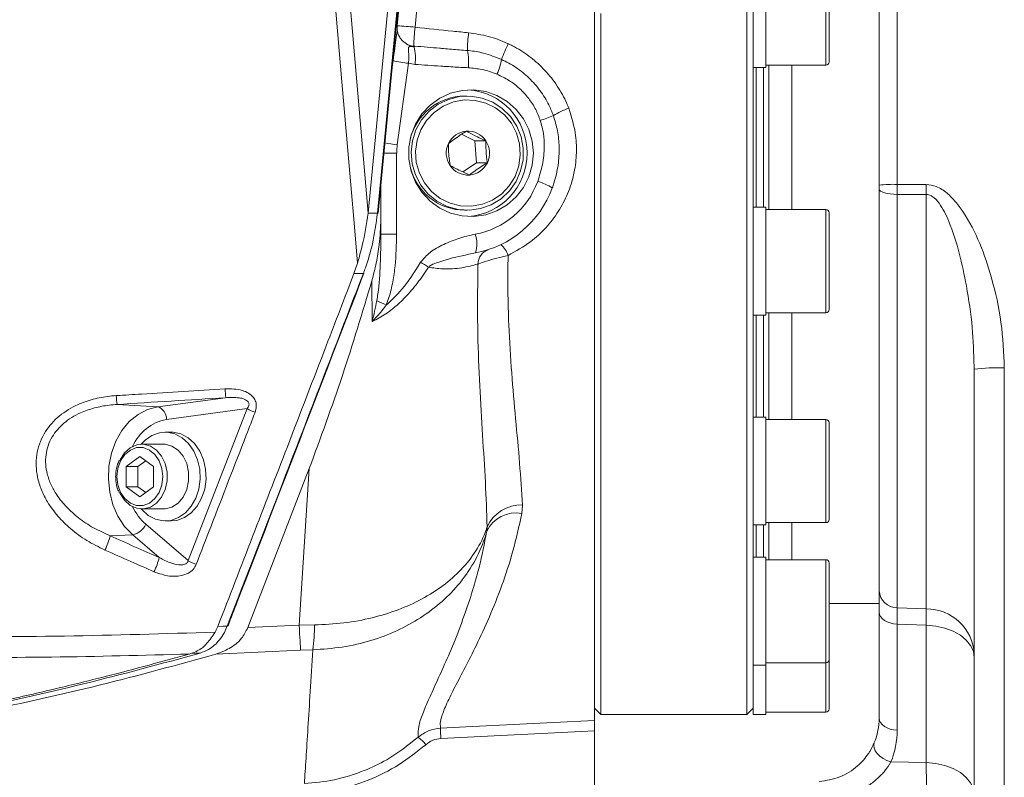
# Model space of a CAD drawing. Header units: millimetres. Extents: x 0 to 8410, y 0 to 5940.
# Tile 36 of 179: x 1381 to 1537, y 3957 to 4077. Entities that reach past the tile are written whole.
import ezdxf

# ---------------------------------------------------------------- set-up
doc = ezdxf.new("R2010")
doc.units = ezdxf.units.MM
doc.header["$LTSCALE"] = 10

msp = doc.modelspace()

# ---------------------------------------------------------------- linework, layer by layer
at = {"color": 7, "linetype": 'Continuous', "lineweight": 0}
for p, q in [((1495.95, 3967.37), (1495.95, 4188.37)), ((1445.47, 4142.51), (1436.22, 4046.41)), ((1437.79, 4046.42), (1447.05, 4142.53)), ((1445.07, 4120.18), (1440.81, 4075.94)), ((1471.95, 4120.16), (1471.95, 3966.4)), ((1498.95, 4086.37), (1498.95, 4069.37)), ((1508.95, 4085.51), (1508.95, 4070.24)), ((1496.95, 4082.01), (1496.95, 4073.73)), ((1516.85, 4050.81), (1516.85, 4082.02)), ((1472.95, 4077.87), (1472.95, 3967.37)), ((1440.83, 4075.22), (1439.99, 4069.19)), ((1441.66, 4073.55), (1442.51, 4072.96)), ((1496.95, 4073.73), (1496.95, 4039.83)), ((1498.95, 4069.74), (1508.45, 4069.74)), ((1499.45, 4069.74), (1499.45, 4046.97)), ((1503.05, 4069.74), (1503.05, 4046.97)), ((1496.95, 4069.37), (1498.95, 4069.37)), ((1498.59, 4069.37), (1498.59, 4047.34)), ((1451.87, 4064.87), (1451.45, 4064.87)), ((1453.07, 4057.81), (1450.98, 4058.84)), ((1453.07, 4057.81), (1454.8, 4057.81)), ((1453.31, 4054.35), (1453.07, 4057.81)), ((1451.18, 4052.9), (1453.31, 4054.35)), ((1453.31, 4054.35), (1455.04, 4054.35)), ((1438.25, 4051.19), (1438.25, 4045.45)), ((1516.85, 4050.19), (1516.85, 4050.81)), ((1516.85, 3986.87), (1516.85, 4050.19)), ((1436.22, 4046.41), (1436.22, 4046.39)), ((1451.45, 4046.87), (1451.87, 4046.87)), ((1498.95, 4047.34), (1496.95, 4047.34)), ((1498.95, 4047.34), (1498.95, 4046.69)), ((1508.45, 4046.97), (1498.95, 4046.97)), ((1498.95, 4046.69), (1498.95, 4030.34)), ((1508.95, 4046.47), (1508.95, 4031.2)), ((1438.25, 4045.45), (1438.25, 4043.09)), ((1434, 4036.87), (1434.55, 4038.51)), ((1496.95, 4039.83), (1496.95, 4032.17)), ((1496.95, 4032.17), (1496.95, 4003.43)), ((1496.95, 4030.34), (1498.95, 4030.34)), ((1498.59, 4030.34), (1498.59, 4014.25)), ((1498.95, 4030.7), (1508.45, 4030.7)), ((1499.45, 4030.7), (1499.45, 4013.88)), ((1503.05, 4030.7), (1503.05, 4013.88)), ((1531.85, 4021.8), (1531.83, 4022.26)), ((1531.85, 3910.52), (1531.85, 4021.8)), ((1498.95, 4014.25), (1496.95, 4014.25)), ((1498.95, 4014.25), (1498.95, 4011.76)), ((1508.45, 4013.88), (1498.95, 4013.88)), ((1508.95, 4013.38), (1508.95, 3998.11)), ((1405.15, 4011.87), (1404.22, 4011.87)), ((1498.95, 4011.76), (1498.95, 3997.25)), ((1403.92, 4009.98), (1400.54, 4009.98)), ((1398.06, 4006.46), (1400.23, 4008.05)), ((1400.23, 4008.05), (1402.39, 4006.46)), ((1398.06, 4003.28), (1398.06, 4006.46)), ((1399.91, 4006.46), (1398.06, 4006.46)), ((1399.91, 4006.46), (1401.15, 4007.37)), ((1399.91, 4003.28), (1399.91, 4006.46)), ((1402.39, 4006.46), (1402.39, 4003.28)), ((1417.25, 3981.05), (1426.94, 4006.13)), ((1400.23, 4001.7), (1398.06, 4003.28)), ((1399.91, 4003.28), (1398.06, 4003.28)), ((1401.15, 4002.37), (1399.91, 4003.28)), ((1402.39, 4003.28), (1400.23, 4001.7)), ((1496.95, 4003.43), (1496.95, 3997.57)), ((1400.54, 3999.76), (1403.92, 3999.76)), ((1404.22, 3997.87), (1405.15, 3997.87)), ((1496.95, 3997.57), (1496.95, 3978.36)), ((1496.95, 3997.25), (1498.95, 3997.25)), ((1498.59, 3997.25), (1498.59, 3992.14)), ((1498.95, 3997.61), (1508.45, 3997.61)), ((1499.45, 3997.61), (1499.45, 3991.77)), ((1503.05, 3997.61), (1503.05, 3991.77)), ((1498.95, 3992.14), (1496.95, 3992.14)), ((1498.95, 3992.14), (1498.95, 3986.89)), ((1508.45, 3991.77), (1498.95, 3991.77)), ((1508.95, 3991.27), (1508.95, 3976)), ((1498.95, 3986.89), (1498.95, 3975.14)), ((1508.95, 3984.88), (1516.85, 3984.88)), ((1516.85, 3966.78), (1516.85, 3983.51)), ((1496.95, 3978.36), (1496.95, 3975.14)), ((1408.25, 3976.96), (1408, 3976.89)), ((1496.95, 3975.14), (1498.95, 3975.14)), ((1496.95, 3975.14), (1496.95, 3968.45)), ((1498.95, 3975.5), (1508.45, 3975.5)), ((1498.95, 3975.14), (1498.95, 3967.37)), ((1508.95, 3976), (1508.95, 3968.24)), ((1471.95, 3968.37), (1472.95, 3967.37)), ((1472.95, 3967.37), (1495.95, 3967.37)), ((1495.95, 3967.37), (1496.95, 3968.37)), ((1496.95, 3968.45), (1496.95, 3967.37)), ((1496.95, 3967.37), (1498.95, 3967.37)), ((1498.95, 3967.74), (1508.45, 3967.74)), ((1471.95, 3964.77), (1471.95, 3952.07))]:
    msp.add_line(p, q, dxfattribs=at)
at = {"color": 8, "linetype": 'Continuous', "lineweight": 0}
for p, q in [((1437.7, 4046.41), (1446.95, 4142.51)), ((1508.45, 4069.74), (1508.45, 4086.01)), ((1519.7, 4081.54), (1519.7, 4050.94)), ((1443.58, 4072.75), (1443.5, 4072.65)), ((1439.98, 4069.1), (1440.17, 4070.45)), ((1442.62, 4070.03), (1440.82, 4057.18)), ((1497.45, 4069.37), (1497.45, 4047.34)), ((1438.7, 4055.87), (1440.73, 4055.87)), ((1440.73, 4055.87), (1440.73, 4043.09)), ((1519.7, 4050.94), (1524.27, 4050.91)), ((1519.7, 4050.94), (1519.7, 4049.37)), ((1524.27, 4049.35), (1519.7, 4049.37)), ((1519.7, 4049.37), (1519.7, 3984.2)), ((1524.27, 3984), (1524.27, 4049.35)), ((1508.45, 4030.7), (1508.45, 4046.97)), ((1438.25, 4043.09), (1440.73, 4043.09)), ((1436.85, 4029.33), (1436.83, 4035.74)), ((1497.45, 4030.34), (1497.45, 4014.25)), ((1536.59, 4022.01), (1536.59, 3910.74)), ((1403.05, 4015.88), (1413.75, 4017.31)), ((1396.62, 4016.24), (1403.05, 4015.88)), ((1417.15, 4015.59), (1404.41, 4013.89)), ((1407.86, 3991.62), (1417.15, 4015.59)), ((1508.45, 3997.61), (1508.45, 4013.88)), ((1425.37, 3981.43), (1426.94, 4006.13)), ((1460.58, 4000.39), (1460.48, 3999.05)), ((1401.16, 3997.35), (1407.86, 3991.62)), ((1454.96, 3996.24), (1455.01, 3996.96)), ((1497.45, 3997.25), (1497.45, 3992.14)), ((1395.53, 3995.53), (1399.09, 3995.7)), ((1403.28, 3992.11), (1399.09, 3995.7)), ((1508.45, 3975.5), (1508.45, 3991.77)), ((1519.7, 3984.2), (1524.27, 3984)), ((1417.25, 3981.05), (1425.37, 3981.43)), ((1425.37, 3981.43), (1427.75, 3981.48)), ((1524.27, 3981.42), (1519.7, 3981.61)), ((1519.7, 3981.61), (1519.7, 3964.89)), ((1524.27, 3959.77), (1524.27, 3981.42)), ((1425.58, 3977.48), (1412.23, 3976.88)), ((1427.49, 3977.55), (1425.58, 3977.48)), ((1508.45, 3967.74), (1508.45, 3975.5)), ((1471.95, 3964.77), (1447.71, 3963.57)), ((1518.69, 3959.87), (1524.27, 3959.77))]:
    msp.add_line(p, q, dxfattribs=at)
at = {"color": 8, "linetype": 'Continuous', "lineweight": 0, "flags": 128}
for points in [[(1434.55, 4038.51), (1434.06, 4044.23), (1432.1, 4067.09), (1429.66, 4095.59)], [(1431.99, 4095.78), (1434.08, 4071.39), (1436.22, 4046.41)], [(1519.7, 4049.37), (1519.13, 4049.4), (1518.6, 4049.45), (1518.11, 4049.53), (1517.68, 4049.63), (1517.33, 4049.75), (1517.07, 4049.89), (1516.91, 4050.03), (1516.85, 4050.19)], [(1436.22, 4046.39), (1437.08, 4046.4), (1437.7, 4046.41)], [(1435.48, 4036.9), (1434.86, 4036.89), (1434, 4036.87)], [(1399.09, 3995.7), (1397.82, 3997.01), (1396.77, 3998.61), (1395.98, 4000.42), (1395.46, 4002.4), (1395.25, 4004.46), (1395.34, 4006.53), (1395.74, 4008.54), (1396.42, 4010.43), (1397.38, 4012.12), (1398.56, 4013.56), (1399.93, 4014.68), (1401.45, 4015.47), (1403.05, 4015.88)], [(1396.6, 4004.87), (1396.74, 4003.57), (1397.17, 4002.38), (1397.85, 4001.39), (1398.72, 4000.68), (1399.71, 4000.31), (1400.74, 4000.31), (1401.74, 4000.68), (1402.61, 4001.39), (1403.28, 4002.38), (1403.71, 4003.57), (1403.86, 4004.87), (1403.71, 4006.17), (1403.28, 4007.36), (1402.61, 4008.36), (1401.74, 4009.06), (1400.74, 4009.43), (1399.71, 4009.43), (1398.72, 4009.06), (1397.85, 4008.36), (1397.17, 4007.36), (1396.74, 4006.17), (1396.6, 4004.87)], [(1519.7, 3981.61), (1519.13, 3981.67), (1518.6, 3981.79), (1518.11, 3981.97), (1517.68, 3982.2), (1517.33, 3982.49), (1517.07, 3982.81), (1516.91, 3983.15), (1516.85, 3983.51)], [(1412.52, 3981.24), (1413.38, 3981.28), (1414.02, 3981.31)], [(1425.37, 3981.43), (1425.4, 3980.75), (1425.43, 3980.11), (1425.47, 3979.52), (1425.49, 3978.98), (1425.52, 3978.49), (1425.54, 3978.08), (1425.56, 3977.74), (1425.58, 3977.48)], [(1531.85, 3976.37), (1531.71, 3977.32), (1531.28, 3978.24), (1530.59, 3979.1), (1529.66, 3979.85), (1528.51, 3980.48), (1527.2, 3980.97), (1525.77, 3981.28), (1524.27, 3981.42)], [(1409.74, 3977.04), (1409.1, 3977.01), (1408.25, 3976.96)], [(1447.67, 3965.2), (1451.67, 3965.4), (1467.64, 3966.19), (1471.95, 3966.4)], [(1519.7, 3964.89), (1519.13, 3964.94), (1518.6, 3965.06), (1518.11, 3965.24), (1517.68, 3965.47), (1517.33, 3965.76), (1517.07, 3966.08), (1516.91, 3966.42), (1516.85, 3966.78)], [(1518.69, 3959.87), (1518.07, 3960.1), (1517.49, 3960.4), (1516.97, 3960.77), (1516.54, 3961.19), (1516.23, 3961.63), (1516.04, 3962.09), (1515.99, 3962.53), (1516.08, 3962.93)], [(1531.85, 3954.72), (1531.71, 3955.67), (1531.28, 3956.59), (1530.59, 3957.44), (1529.66, 3958.2), (1528.51, 3958.83), (1527.2, 3959.31), (1525.77, 3959.63), (1524.27, 3959.77)]]:
    msp.add_lwpolyline(points, dxfattribs=at)
at = {"color": 7, "linetype": 'Continuous', "lineweight": 0, "flags": 128}
for points in [[(1462.31, 4055.87), (1462.13, 4053.98), (1461.61, 4052.15), (1460.75, 4050.46), (1459.59, 4048.97), (1458.18, 4047.73), (1456.56, 4046.77), (1454.79, 4046.15), (1452.93, 4045.88), (1451.06, 4045.97), (1449.24, 4046.42), (1447.54, 4047.21), (1446.02, 4048.31), (1444.72, 4049.69), (1443.71, 4051.29), (1443.02, 4053.05), (1442.66, 4054.92), (1442.66, 4056.82), (1443.02, 4058.69), (1443.71, 4060.45), (1444.72, 4062.05), (1446.02, 4063.43), (1447.54, 4064.53), (1449.24, 4065.32), (1451.06, 4065.77), (1452.93, 4065.86), (1454.79, 4065.59), (1456.56, 4064.97), (1458.18, 4064.02), (1459.59, 4062.77), (1460.75, 4061.28), (1461.61, 4059.59), (1462.13, 4057.76), (1462.31, 4055.87)], [(1444.53, 4050.83), (1443.68, 4052.44), (1443.16, 4054.18), (1443.01, 4056), (1443.21, 4057.81), (1443.78, 4059.54), (1444.67, 4061.12), (1445.85, 4062.48), (1447.29, 4063.58), (1448.91, 4064.35), (1450.65, 4064.79), (1452.44, 4064.85), (1454.21, 4064.55), (1455.89, 4063.89), (1457.39, 4062.91), (1458.68, 4061.64), (1459.68, 4060.13), (1460.36, 4058.44), (1460.7, 4056.66), (1460.67, 4054.83), (1460.29, 4053.06), (1459.56, 4051.39), (1458.51, 4049.91), (1457.2, 4048.68), (1455.66, 4047.74), (1453.97, 4047.13), (1452.2, 4046.88), (1450.41, 4046.99), (1448.68, 4047.48), (1447.08, 4048.3), (1445.67, 4049.44), (1444.53, 4050.83)], [(1445.12, 4051.17), (1446.23, 4049.83), (1447.6, 4048.74), (1449.15, 4047.98), (1450.83, 4047.55), (1452.56, 4047.49), (1454.26, 4047.8), (1455.86, 4048.46), (1457.3, 4049.44), (1458.5, 4050.7), (1459.41, 4052.19), (1460, 4053.84), (1460.24, 4055.58), (1460.12, 4057.33), (1459.64, 4059.02), (1458.83, 4060.57), (1457.72, 4061.92), (1456.35, 4063), (1454.8, 4063.77), (1453.12, 4064.19), (1451.39, 4064.25), (1449.69, 4063.94), (1448.09, 4063.29), (1446.65, 4062.3), (1445.45, 4061.04), (1444.54, 4059.55), (1443.95, 4057.9), (1443.71, 4056.16), (1443.83, 4054.41), (1444.31, 4052.72), (1445.12, 4051.17)], [(1435.58, 4036.94), (1435.58, 4036.94), (1435.56, 4036.92), (1435.53, 4036.9), (1435.48, 4036.9)], [(1400.45, 3999.76), (1400.53, 3999.67), (1401.54, 3998.75), (1402.68, 3998.15), (1403.9, 3997.88), (1405.13, 3997.97), (1406.32, 3998.4), (1407.4, 3999.15), (1408.32, 4000.19), (1409.04, 4001.47), (1409.52, 4002.91), (1409.73, 4004.46), (1409.66, 4006.02), (1409.32, 4007.53), (1408.73, 4008.9), (1407.91, 4010.08), (1406.9, 4010.99), (1405.76, 4011.59), (1404.55, 4011.86), (1403.31, 4011.78), (1402.13, 4011.35), (1401.04, 4010.59), (1400.45, 4009.98)], [(1405.15, 3997.87), (1406.06, 3997.97), (1407.25, 3998.4), (1408.33, 3999.15), (1409.26, 4000.19), (1409.97, 4001.47), (1410.45, 4002.91), (1410.66, 4004.46), (1410.59, 4006.02), (1410.26, 4007.53), (1409.66, 4008.9), (1408.84, 4010.08), (1407.84, 4010.99), (1406.7, 4011.59), (1405.48, 4011.86), (1405.15, 4011.87)], [(1397.09, 4007.52), (1397.1, 4007.53), (1397.79, 4008.61), (1398.68, 4009.41), (1399.72, 4009.87), (1400.81, 4009.97), (1401.88, 4009.69), (1402.86, 4009.05), (1403.66, 4008.1), (1404.23, 4006.91), (1404.52, 4005.57), (1404.52, 4004.18), (1404.23, 4002.84), (1403.66, 4001.65), (1402.86, 4000.7), (1401.88, 4000.06), (1400.81, 3999.77), (1399.72, 3999.87), (1398.68, 4000.33), (1397.79, 4001.14), (1397.1, 4002.2)], [(1403.92, 4009.98), (1404.2, 4009.97), (1405.27, 4009.69), (1406.24, 4009.05), (1407.05, 4008.1), (1407.62, 4006.91), (1407.91, 4005.57), (1407.91, 4004.18), (1407.62, 4002.84), (1407.05, 4001.65), (1406.24, 4000.7), (1405.27, 4000.06), (1404.2, 3999.77), (1403.92, 3999.76)], [(1414.13, 3981.35), (1414.13, 3981.35), (1414.11, 3981.33), (1414.07, 3981.32), (1414.02, 3981.31)]]:
    msp.add_lwpolyline(points, dxfattribs=at)
at = {"color": 7, "linetype": 'Continuous', "lineweight": 0}
for centre, radius, start, end in [((1443.8, 4075.65), 3, 174.5, 188.2959), ((1443.8, 4075.65), 3, 188.2959, 188.9461), ((1508.45, 4070.24), 0.5, 270, 360), ((1451.37, 4055.94), 9.93, 359.5939, 86.5898), ((1451.5, 4055.98), 8.89, 90.2966, 166.8791), ((1451.99, 4055.92), 3.41, 94.2862, 154.5981), ((1451.97, 4055.94), 3.4, 33.4277, 93.9468), ((1452.07, 4055.87), 3.51, 154.3947, 213.5509), ((1451.88, 4055.87), 3.51, 334.3943, 33.5512), ((1451.37, 4055.8), 9.93, 273.4106, 0.4063), ((1451.96, 4055.82), 3.41, 274.2819, 334.6025), ((1451.5, 4055.76), 8.89, 193.1355, 269.6879), ((1451.98, 4055.8), 3.39, 213.4198, 273.9548), ((1450.25, 4055.87), 16, 280.4145, 339.952), ((1437.73, 4046.55), 0.139, 257.0256, 297.9564), ((1508.45, 4046.47), 0.5, 360, 90), ((1508.45, 4031.2), 0.5, 270, 360), ((1508.45, 4013.38), 0.5, 360, 90), ((1508.45, 3998.11), 0.5, 270, 360), ((1508.45, 3991.27), 0.5, 360, 90), ((1508.45, 3976), 0.5, 270, 360), ((1508.45, 3968.24), 0.5, 270, 360), ((1506.85, 3966.78), 10, 337.3297, 0)]:
    msp.add_arc(centre, radius, start, end, dxfattribs=at)
at = {"color": 8, "linetype": 'Continuous', "lineweight": 0}
for centre, radius, start, end in [((1438.16, 4025.93), 50.09, 83.715, 86.9626), ((1467.33, 4072.71), 23.88, 172.7914, 179.8235), ((1480.75, 4071.43), 28.87, 173.2086, 178.7776), ((1443.95, 4075.8), 3.18, 243.1748, 261.9656), ((1482, 4061.36), 26.42, 153.5679, 159.4003), ((1435.2, 4070.87), 8.49, 353.1658, 12.0608), ((1442.87, 4070.13), 9.22, 355.0381, 12.0304), ((1445.38, 4093.86), 23.98, 257.4343, 263.3741), ((1444.06, 4075.5), 5.65, 255.2356, 265.6761), ((1447.07, 4072.47), 10.36, 336.3721, 349.916), ((1471.68, 4051.95), 11.64, 109.039, 122.3206), ((1455.44, 4085.48), 25.72, 288.0087, 292.9157), ((1450.3, 4124.48), 67.97, 260.3082, 261.9835), ((1450.18, 4055.87), 9.44, 172.0596, 180), ((1450.77, 4055.87), 13, 280.4145, 339.952), ((1460.12, 4041.93), 9.91, 58.5886, 73.1781), ((1519.01, 4034.52), 16.43, 87.6135, 97.5483), ((1616.97, 4050.13), 92.7, 179.5161, 180.4839), ((1448.73, 4041.58), 4.65, 341.8972, 18.9321), ((1456.04, 4038.3), 2.5, 110.6329, 178.3422), ((1454.17, 4038.19), 4.43, 20.6143, 47.2738), ((1431.59, 4017.38), 24.91, 55.3689, 58.7379), ((1450.93, 4059.83), 30.31, 243.9193, 247.0295), ((1535.45, 3994.66), 27.38, 87.6121, 97.5507), ((1462.58, 4021.52), 49, 183.2973, 184.9399), ((1426.76, 4019.32), 30.3, 183.1708, 185.8284), ((1402.44, 4014), 1.97, 356.6706, 71.8111), ((1420.52, 4021.16), 6.51, 238.8372, 251.0463), ((1405.8, 4006.67), 7.35, 100.9237, 156.2724), ((1406.9, 4003.86), 8.68, 205.6127, 228.5972), ((1460.38, 3994.49), 5.91, 88.0688, 155.3032), ((1459.56, 3994.03), 5.11, 79.6677, 154.3524), ((1398.44, 3998.62), 3, 282.4609, 334.9167), ((1386.36, 3997.64), 9.41, 332.461, 347.0556), ((1394.22, 3994.16), 9.28, 332.4556, 347.2521), ((1411.23, 3997.17), 6.5, 238.7571, 250.9492), ((1519.68, 3987.03), 2.83, 183.252, 270.3288), ((1524.32, 3976.46), 7.55, 3.2579, 90.3328), ((1406.16, 3980.9), 21.6, 351.0941, 1.5511), ((1467.23, 3964.8), 19.56, 178.8268, 183.6178), ((1506.7, 3964.89), 13, 337.3297, 0), ((1440.61, 3958.85), 6.04, 38.4949, 54.5581)]:
    msp.add_arc(centre, radius, start, end, dxfattribs=at)
for centre, major_axis, ratio, start_param, end_param in [((1439.62, 3704.86), (3398.71, 209.97), 0.092051, 1.572722, 1.577764), ((732.83, 6150.92), (4024.7, -2446.65), 0.340507, 5.07845, 5.080359), ((1523.85, 3953.45), (0.15, 10), 0.041861, 4.71321, 5.397411)]:
    msp.add_ellipse(centre, major_axis=major_axis, ratio=ratio, start_param=start_param, end_param=end_param, dxfattribs=at)
for points, knots in [([(1447.46, 4114.4), (1447.27, 4112.5), (1446.71, 4106.82), (1445.75, 4097.03), (1444.65, 4085.97), (1443.95, 4078.82), (1443.64, 4075.71)], [0, 0, 0, 0, 0.151766, 0.455606, 0.762839, 1, 1, 1, 1]), ([(1443.64, 4075.71), (1445.63, 4075.51), (1448.44, 4075.22), (1451.25, 4074.93), (1452.08, 4074.85)], [0, 0, 0, 0, 0.705792, 1, 1, 1, 1]), ([(1452.08, 4074.85), (1453.13, 4074.69), (1455.24, 4074.37), (1457.29, 4073.6), (1458.3, 4073.13), (1458.34, 4073.12)], [0, 0, 0, 0, 0.4843517, 0.9821077, 1, 1, 1, 1]), ([(1443.5, 4072.65), (1443.36, 4072.65), (1443.11, 4072.66), (1442.83, 4072.69), (1442.7, 4072.65), (1442.63, 4072.57), (1442.6, 4072.36), (1442.62, 4071.86), (1442.64, 4071.06), (1442.63, 4070.38), (1442.62, 4070.03)], [0, 0, 0, 0, 0.110876, 0.193412, 0.243081, 0.272929, 0.358946, 0.511739, 0.755872, 1, 1, 1, 1]), ([(1443.58, 4072.75), (1444.89, 4072.63), (1446.41, 4072.5), (1448.77, 4072.3), (1450.23, 4072.18), (1451.48, 4072.08), (1451.89, 4072.05)], [0, 0, 0, 0, 0.472203, 0.548562, 0.853952, 1, 1, 1, 1]), ([(1458.34, 4073.12), (1458.56, 4073.01), (1459.69, 4072.46), (1461.62, 4071.24), (1463.94, 4069.22), (1465.92, 4066.82), (1467.18, 4064.66), (1467.73, 4063.33), (1467.88, 4062.96)], [0, 0, 0, 0, 0.051076, 0.263479, 0.475897, 0.695797, 0.915629, 1, 1, 1, 1]), ([(1451.89, 4072.05), (1451.97, 4072.04), (1452.83, 4071.97), (1454.68, 4071.67), (1456.34, 4071.01), (1457.27, 4070.65)], [0, 0, 0, 0, 0.044011, 0.466824, 1, 1, 1, 1]), ([(1452.05, 4069.33), (1451.65, 4069.35), (1450.4, 4069.42), (1448.94, 4069.5), (1446.54, 4069.65), (1444.98, 4069.77), (1443.63, 4069.86)], [0, 0, 0, 0, 0.143808, 0.444458, 0.51962, 1, 1, 1, 1]), ([(1457.27, 4070.65), (1458.04, 4070.25), (1459.6, 4069.45), (1461.65, 4067.77), (1463.4, 4065.77), (1464.67, 4063.75), (1465.23, 4062.36), (1465.45, 4061.79)], [0, 0, 0, 0, 0.209966, 0.425996, 0.635949, 0.851991, 1, 1, 1, 1]), ([(1456.56, 4068.31), (1455.78, 4068.6), (1454.32, 4069.13), (1452.77, 4069.26), (1452.05, 4069.33)], [0, 0, 0, 0, 0.533679, 1, 1, 1, 1]), ([(1463.39, 4061.02), (1463.17, 4061.6), (1462.7, 4062.83), (1461.59, 4064.54), (1460.16, 4066.09), (1458.47, 4067.4), (1457.2, 4068), (1456.56, 4068.31)], [0, 0, 0, 0, 0.179157, 0.380641, 0.5887, 0.791355, 1, 1, 1, 1]), ([(1467.88, 4062.96), (1468.32, 4061.53), (1469.07, 4059.11), (1469.15, 4055.54), (1468.74, 4052.43), (1467.78, 4049.44), (1466.3, 4046.6), (1464.32, 4044.05), (1461.72, 4041.61), (1459.54, 4040.42), (1458.31, 4039.75)], [0, 0, 0, 0, 0.16032, 0.272822, 0.385335, 0.50045, 0.615575, 0.733281, 0.85098, 1, 1, 1, 1]), ([(1462.99, 4051.41), (1463.26, 4052.29), (1463.83, 4054.06), (1464.07, 4056.62), (1463.95, 4058.97), (1463.58, 4060.33), (1463.39, 4061.02)], [0, 0, 0, 0, 0.280455, 0.569075, 0.781683, 1, 1, 1, 1]), ([(1465.45, 4061.79), (1465.7, 4060.99), (1466.19, 4059.38), (1466.43, 4056.74), (1466.27, 4053.96), (1465.78, 4051.81), (1465.37, 4050.64), (1465.28, 4050.39)], [0, 0, 0, 0, 0.214359, 0.434173, 0.679604, 0.931961, 1, 1, 1, 1]), ([(1524.27, 4050.91), (1524.81, 4050.85), (1526.02, 4050.69), (1527.58, 4049.6), (1528.94, 4048.22), (1530.81, 4045.65), (1532.85, 4041.66), (1534.8, 4035.77), (1536.28, 4029.2), (1536.49, 4024.41), (1536.59, 4022.01)], [0, 0, 0, 0, 0.048069, 0.109307, 0.166395, 0.223649, 0.395411, 0.567824, 0.783965, 1, 1, 1, 1]), ([(1531.83, 4022.26), (1531.77, 4024.31), (1531.64, 4028.55), (1530.74, 4034.5), (1529.58, 4040.11), (1528.17, 4044.51), (1526.73, 4047.55), (1525.53, 4048.92), (1524.75, 4049.31), (1524.41, 4049.34), (1524.27, 4049.35)], [0, 0, 0, 0, 0.2116613, 0.4394746, 0.6211807, 0.8024935, 0.9134516, 0.9650171, 0.9856222, 1, 1, 1, 1]), ([(1437.6, 4032.61), (1437.66, 4032.97), (1437.96, 4034.88), (1438.19, 4038.38), (1438.23, 4041.52), (1438.25, 4043.09)], [0, 0, 0, 0, 0.1042017, 0.5509991, 1, 1, 1, 1]), ([(1440.73, 4043.09), (1440.69, 4041.42), (1440.63, 4038.9), (1440.15, 4035.56), (1439.69, 4033.49), (1439.24, 4032.31), (1439.1, 4031.92)], [0, 0, 0, 0, 0.441195, 0.666112, 0.89072, 1, 1, 1, 1]), ([(1444.52, 4038.66), (1444.98, 4039.21), (1446, 4040.41), (1448.18, 4041.51), (1450.55, 4042.5), (1452.26, 4042.89), (1453.12, 4043.09)], [0, 0, 0, 0, 0.215429, 0.469112, 0.729862, 1, 1, 1, 1]), ([(1453.15, 4040.13), (1452.45, 4039.99), (1450.41, 4039.57), (1448, 4038.97), (1446.19, 4038.25), (1445.81, 4037.92), (1445.75, 4037.87)], [0, 0, 0, 0, 0.280559, 0.817227, 0.970062, 1, 1, 1, 1]), ([(1439.1, 4031.92), (1439.82, 4032.59), (1441.94, 4034.57), (1443.49, 4037.04), (1444.52, 4038.66)], [0, 0, 0, 0, 0.340715, 1, 1, 1, 1]), ([(1458.31, 4039.75), (1457.72, 4039.61), (1456.49, 4039.31), (1454.87, 4038.86), (1453.95, 4038.55), (1453.59, 4038.39), (1453.54, 4038.38)], [0, 0, 0, 0, 0.317559, 0.651458, 0.955026, 1, 1, 1, 1]), ([(1458.31, 4039.75), (1458.29, 4037.9), (1458.24, 4034.18), (1458.43, 4027.96), (1458.85, 4021.16), (1459.5, 4013.89), (1460.17, 4006.9), (1460.44, 4002.56), (1460.58, 4000.39)], [0, 0, 0, 0, 0.127376, 0.255251, 0.439213, 0.6232, 0.811612, 1, 1, 1, 1]), ([(1445.75, 4037.87), (1445.19, 4037.04), (1444.07, 4035.39), (1442.23, 4033.24), (1440.31, 4031.42), (1438.62, 4030.22), (1437.43, 4029.58), (1436.95, 4029.37), (1436.85, 4029.33)], [0, 0, 0, 0, 0.23885, 0.477505, 0.675762, 0.873701, 0.973776, 1, 1, 1, 1]), ([(1453.54, 4038.38), (1452.73, 4038.16), (1451.08, 4037.72), (1448.36, 4037.52), (1446.49, 4037.77), (1445.75, 4037.87)], [0, 0, 0, 0, 0.3696977, 0.7485077, 1, 1, 1, 1]), ([(1455.01, 3996.96), (1454.93, 3999.28), (1454.76, 4003.93), (1454.28, 4011.37), (1453.83, 4019.16), (1453.44, 4028.12), (1453.51, 4034.66), (1453.54, 4038.38)], [0, 0, 0, 0, 0.186006, 0.372033, 0.561353, 0.75066, 1, 1, 1, 1]), ([(1414.02, 3981.31), (1417.09, 3989.24), (1422.21, 4002.46), (1429.36, 4020.99), (1433.44, 4031.6), (1435.48, 4036.9)], [0, 0, 0, 0, 0.427967, 0.713984, 1, 1, 1, 1]), ([(1436.85, 4029.33), (1436.86, 4029.33), (1437.16, 4030.4), (1437.38, 4031.51), (1437.6, 4032.61)], [0, 0, 0, 0, 0.004378, 1, 1, 1, 1]), ([(1439.1, 4031.92), (1438.64, 4031.32), (1438.06, 4030.56), (1437.27, 4029.74), (1437, 4029.46), (1436.86, 4029.33), (1436.85, 4029.33)], [0, 0, 0, 0, 0.663614, 0.82973, 0.996112, 1, 1, 1, 1]), ([(1396.51, 4017.64), (1397.84, 4017.72), (1403.55, 4018.08), (1409.27, 4018.43), (1413.65, 4018.71)], [0, 0, 0, 0, 0.232839, 1, 1, 1, 1]), ([(1413.65, 4018.71), (1414.58, 4018.7), (1415.88, 4018.7), (1417.39, 4018.06), (1418.15, 4017.43), (1418.54, 4016.67), (1418.65, 4015.85), (1418.49, 4015.31), (1418.4, 4015)], [0, 0, 0, 0, 0.370179, 0.514391, 0.659863, 0.763829, 0.867786, 1, 1, 1, 1]), ([(1394.7, 3993.29), (1393.74, 3993.76), (1391.81, 3994.71), (1389.33, 3996.54), (1387.23, 3998.59), (1385.7, 4000.67), (1384.65, 4002.76), (1383.88, 4005.23), (1383.74, 4008.32), (1384.88, 4011.62), (1387.11, 4014.3), (1389.78, 4016.02), (1392.53, 4017.04), (1394.71, 4017.49), (1396.04, 4017.6), (1396.51, 4017.64)], [0, 0, 0, 0, 0.086653, 0.173261, 0.249741, 0.326135, 0.38497, 0.443736, 0.540892, 0.638417, 0.728035, 0.822566, 0.892688, 0.962897, 1, 1, 1, 1]), ([(1417.15, 4015.59), (1417.25, 4015.74), (1417.41, 4015.96), (1417.45, 4016.27), (1417.42, 4016.47), (1417.34, 4016.64), (1417.17, 4016.83), (1416.94, 4016.98), (1416.5, 4017.17), (1415.44, 4017.4), (1414.47, 4017.35), (1413.75, 4017.31)], [0, 0, 0, 0, 0.120757, 0.171751, 0.201148, 0.248157, 0.279023, 0.357083, 0.407517, 0.558285, 1, 1, 1, 1]), ([(1396.62, 4016.24), (1396.2, 4016.21), (1395, 4016.12), (1393.04, 4015.74), (1390.57, 4014.89), (1388.17, 4013.43), (1386.18, 4011.14), (1385.21, 4008.29), (1385.42, 4005.65), (1386.18, 4003.56), (1387.19, 4001.77), (1388.63, 4000.01), (1390.58, 3998.27), (1392.88, 3996.72), (1394.65, 3995.93), (1395.53, 3995.53)], [0, 0, 0, 0, 0.037933, 0.108838, 0.179633, 0.272978, 0.359873, 0.453778, 0.548404, 0.606916, 0.665513, 0.743283, 0.821157, 0.910555, 1, 1, 1, 1]), ([(1418.4, 4015), (1417.94, 4013.81), (1415.62, 4007.82), (1412.52, 3999.83), (1409.89, 3993.04), (1409.11, 3991.03)], [0, 0, 0, 0, 0.1497301, 0.7486499, 1, 1, 1, 1]), ([(1460.48, 3999.05), (1460.03, 3997.05), (1459.15, 3993.05), (1457.35, 3987.63), (1455.37, 3982.65), (1453.37, 3978.36), (1451.51, 3974.71), (1449.89, 3971.65), (1448.59, 3969.05), (1447.85, 3967.21), (1447.56, 3965.95), (1447.64, 3965.45), (1447.67, 3965.2)], [0, 0, 0, 0, 0.1110623, 0.2221472, 0.3359436, 0.4497432, 0.5510643, 0.6523679, 0.756258, 0.860111, 0.929876, 1, 1, 1, 1]), ([(1427.75, 3981.48), (1429.31, 3981.55), (1432.44, 3981.7), (1436.9, 3982.54), (1441.03, 3983.81), (1444.81, 3985.52), (1448.14, 3987.64), (1451.06, 3990.2), (1453.37, 3993.15), (1454.53, 3995.5), (1454.95, 3996.79), (1455.01, 3996.96)], [0, 0, 0, 0, 0.117679, 0.235379, 0.351504, 0.46766, 0.589327, 0.711029, 0.845324, 0.979649, 1, 1, 1, 1]), ([(1454.96, 3996.24), (1454.9, 3996.05), (1454.46, 3994.52), (1453.28, 3991.72), (1450.93, 3988.19), (1447.98, 3985.12), (1444.62, 3982.56), (1440.82, 3980.49), (1436.67, 3978.93), (1432.19, 3977.87), (1429.06, 3977.66), (1427.49, 3977.55)], [0, 0, 0, 0, 0.0192124, 0.1537021, 0.2881587, 0.4100284, 0.5318624, 0.6481573, 0.764419, 0.8822208, 1, 1, 1, 1]), ([(1444.11, 3963.76), (1444.1, 3964.35), (1444.07, 3965.35), (1444.89, 3967.66), (1445.96, 3970.14), (1447.33, 3973.11), (1448.91, 3976.62), (1450.58, 3980.66), (1452.24, 3985.31), (1453.79, 3990.45), (1454.57, 3994.31), (1454.96, 3996.24)], [0, 0, 0, 0, 0.143319, 0.245338, 0.347377, 0.451566, 0.555768, 0.665831, 0.775892, 0.887956, 1, 1, 1, 1]), ([(1402.45, 3989.87), (1401.24, 3990.4), (1398.66, 3991.54), (1396.08, 3992.68), (1394.7, 3993.29)], [0, 0, 0, 0, 0.468287, 1, 1, 1, 1]), ([(1403.28, 3992.11), (1403.88, 3991.79), (1404.87, 3991.27), (1406.21, 3990.93), (1407.03, 3990.94), (1407.43, 3991.09), (1407.64, 3991.23), (1407.79, 3991.4), (1407.84, 3991.55), (1407.86, 3991.62)], [0, 0, 0, 0, 0.395946, 0.652571, 0.806988, 0.871254, 0.907531, 0.960908, 1, 1, 1, 1]), ([(1409.11, 3991.03), (1408.97, 3990.75), (1408.68, 3990.2), (1407.82, 3989.57), (1406.55, 3989.14), (1404.63, 3989.09), (1403.26, 3989.58), (1402.45, 3989.87)], [0, 0, 0, 0, 0.1269424, 0.2536178, 0.4194208, 0.6590127, 1, 1, 1, 1]), ([(1519.7, 3984.2), (1519.69, 3983.6), (1519.69, 3982.86), (1519.7, 3981.81), (1519.7, 3981.61)], [0, 0, 0, 0, 0.811453, 1, 1, 1, 1]), ([(1524.27, 3981.42), (1524.28, 3982.23), (1524.29, 3983.23), (1524.27, 3983.88), (1524.27, 3984)], [0, 0, 0, 0, 0.812302, 1, 1, 1, 1]), ([(1322.1, 3981.14), (1329.18, 3980.79), (1343.32, 3980.09), (1365.4, 3979.63), (1388.32, 3979.61), (1404.16, 3980.09), (1412.08, 3980.34)], [0, 0, 0, 0, 0.235924, 0.471962, 0.735901, 1, 1, 1, 1]), ([(1408, 3976.89), (1400.76, 3976.7), (1386.27, 3976.31), (1365.08, 3976.35), (1344.45, 3976.77), (1331.08, 3977.4), (1324.4, 3977.71)], [0, 0, 0, 0, 0.259911, 0.519954, 0.759925, 1, 1, 1, 1]), ([(1426.18, 3956.46), (1426.26, 3957.73), (1426.42, 3960.27), (1426.74, 3965.17), (1427.09, 3970.82), (1427.36, 3975.31), (1427.49, 3977.55)], [0, 0, 0, 0, 0.249268, 0.4985356, 0.7492676, 1, 1, 1, 1]), ([(1444.11, 3963.76), (1444.64, 3964.15), (1445.71, 3964.93), (1447.02, 3965.11), (1447.67, 3965.2)], [0, 0, 0, 0, 0.498538, 1, 1, 1, 1]), ([(1426.18, 3956.46), (1427.76, 3956.61), (1430.98, 3956.92), (1435.34, 3958.31), (1439.87, 3960.44), (1442.51, 3962.51), (1444.11, 3963.76)], [0, 0, 0, 0, 0.241561, 0.490364, 0.690687, 1, 1, 1, 1]), ([(1445.33, 3962.6), (1443.96, 3961.51), (1441.17, 3959.28), (1436.41, 3956.95), (1431.38, 3955.33), (1427.95, 3955), (1426.21, 3954.84)], [0, 0, 0, 0, 0.250942, 0.509331, 0.751108, 1, 1, 1, 1]), ([(1447.71, 3963.57), (1447.27, 3963.51), (1446.4, 3963.39), (1445.69, 3962.86), (1445.33, 3962.6)], [0, 0, 0, 0, 0.5007928, 1, 1, 1, 1]), ([(1518.69, 3959.87), (1518.41, 3959.41), (1517.86, 3958.52), (1516.64, 3957.26), (1515.21, 3956.13), (1513.51, 3955.19), (1510.91, 3954.16), (1508.8, 3953.94), (1507.38, 3953.79)], [0, 0, 0, 0, 0.140606, 0.269339, 0.398304, 0.544991, 0.691863, 1, 1, 1, 1])]:
    msp.add_open_spline(points, degree=3, knots=knots, dxfattribs=at)
at = {"color": 7, "linetype": 'Continuous', "lineweight": 0}
for points, knots in [([(1440.17, 4070.45), (1440.26, 4071.11), (1440.44, 4072.43), (1440.68, 4074.1), (1440.78, 4074.85), (1440.83, 4075.19)], [0, 0, 0, 0, 0.3543074, 0.7082862, 1, 1, 1, 1]), ([(1440.83, 4075.19), (1440.83, 4075.17), (1440.84, 4075.15), (1440.89, 4074.86), (1441.06, 4074.38), (1441.32, 4073.92), (1441.58, 4073.64), (1441.66, 4073.55)], [0, 0, 0, 0, 0.207618, 0.417481, 0.595259, 0.875115, 1, 1, 1, 1]), ([(1442.51, 4072.96), (1442.74, 4072.88), (1443.02, 4072.77), (1443.34, 4072.74), (1443.45, 4072.74), (1443.49, 4072.74), (1443.51, 4072.75), (1443.52, 4072.75), (1443.52, 4072.76), (1443.5, 4072.77), (1443.47, 4072.78), (1443.45, 4072.79), (1443.45, 4072.79)], [0, 0, 0, 0, 0.575167, 0.736263, 0.816968, 0.847454, 0.87822, 0.897355, 0.91656, 0.941418, 0.985855, 1, 1, 1, 1]), ([(1443.45, 4072.79), (1443.49, 4072.78), (1443.54, 4072.76), (1443.58, 4072.75), (1443.58, 4072.75)], [0, 0, 0, 0, 0.93497, 1, 1, 1, 1]), ([(1448.91, 4057.39), (1449.04, 4057.49), (1449.44, 4057.79), (1450.21, 4058.34), (1451.07, 4058.91), (1451.56, 4059.22), (1451.73, 4059.33)], [0, 0, 0, 0, 0.16287, 0.497346, 0.82041, 1, 1, 1, 1]), ([(1451.73, 4059.33), (1452.14, 4059.11), (1452.83, 4058.74), (1453.95, 4058.2), (1454.54, 4057.93), (1454.8, 4057.81)], [0, 0, 0, 0, 0.439135, 0.751375, 1, 1, 1, 1]), ([(1449.15, 4053.93), (1449.08, 4054.43), (1448.96, 4055.27), (1448.9, 4056.5), (1448.91, 4057.12), (1448.91, 4057.39)], [0, 0, 0, 0, 0.439121, 0.751376, 1, 1, 1, 1]), ([(1454.8, 4057.81), (1454.8, 4057.32), (1454.8, 4056.47), (1454.91, 4055.24), (1455, 4054.63), (1455.04, 4054.35)], [0, 0, 0, 0, 0.4391538, 0.7513761, 1, 1, 1, 1]), ([(1455.04, 4054.35), (1454.87, 4054.24), (1454.37, 4053.94), (1453.51, 4053.37), (1452.74, 4052.82), (1452.34, 4052.51), (1452.21, 4052.42)], [0, 0, 0, 0, 0.1795887, 0.5026529, 0.8371315, 1, 1, 1, 1]), ([(1452.21, 4052.42), (1451.74, 4052.63), (1450.93, 4053), (1449.86, 4053.54), (1449.37, 4053.81), (1449.15, 4053.93)], [0, 0, 0, 0, 0.439121, 0.751374, 1, 1, 1, 1]), ([(1436.22, 4046.39), (1435.96, 4044.68), (1435.55, 4041.99), (1434.82, 4039.45), (1434.55, 4038.51)], [0, 0, 0, 0, 0.633547, 1, 1, 1, 1]), ([(1435.48, 4036.9), (1435.59, 4037.2), (1436.16, 4038.71), (1437.08, 4041.83), (1437.48, 4044.78), (1437.7, 4046.41)], [0, 0, 0, 0, 0.100436, 0.503042, 1, 1, 1, 1]), ([(1438.25, 4045.45), (1438.19, 4044.11), (1438.08, 4041.79), (1437.55, 4038.55), (1437.07, 4036.68), (1436.83, 4035.74)], [0, 0, 0, 0, 0.4050808, 0.7012375, 1, 1, 1, 1]), ([(1434, 4036.87), (1432.54, 4033.08), (1429.04, 4023.98), (1421.89, 4005.43), (1416.18, 3990.69), (1412.52, 3981.24)], [0, 0, 0, 0, 0.204525, 0.490264, 1, 1, 1, 1]), ([(1414.13, 3981.35), (1414.61, 3982.61), (1421.79, 4001.12), (1428.92, 4019.66), (1435.57, 4036.94)], [0, 0, 0, 0, 0.0676387, 1, 1, 1, 1]), ([(1436.83, 4035.74), (1435.32, 4030.73), (1432.31, 4020.71), (1428.73, 4010.99), (1426.94, 4006.13)], [0, 0, 0, 0, 0.499471, 1, 1, 1, 1]), ([(1397, 4007.46), (1396.9, 4007.25), (1396.62, 4006.68), (1396.44, 4005.77), (1396.41, 4005.11), (1396.4, 4004.87)], [0, 0, 0, 0, 0.268944, 0.7353139, 1, 1, 1, 1]), ([(1396.4, 4004.87), (1396.41, 4004.64), (1396.43, 4003.99), (1396.61, 4003.08), (1396.9, 4002.49), (1397.02, 4002.26)], [0, 0, 0, 0, 0.247519, 0.70999, 1, 1, 1, 1]), ([(1516.85, 3983.51), (1516.85, 3983.77), (1516.85, 3984.57), (1516.85, 3985.77), (1516.85, 3986.5), (1516.85, 3986.87)], [0, 0, 0, 0, 0.18802, 0.58821, 1, 1, 1, 1]), ([(1409.74, 3977.04), (1410.19, 3977.2), (1411.31, 3977.62), (1412.61, 3978.81), (1413.54, 3980.18), (1413.88, 3980.97), (1414.02, 3981.31)], [0, 0, 0, 0, 0.245456, 0.622074, 0.836565, 1, 1, 1, 1]), ([(1412.08, 3980.34), (1412.17, 3980.49), (1412.34, 3980.78), (1412.46, 3981.09), (1412.52, 3981.24)], [0, 0, 0, 0, 0.532315, 1, 1, 1, 1]), ([(1417.25, 3981.05), (1416.94, 3980.46), (1416.2, 3979.06), (1414.38, 3977.67), (1412.94, 3977.14), (1412.23, 3976.88)], [0, 0, 0, 0, 0.268027, 0.642394, 1, 1, 1, 1]), ([(1412.08, 3980.34), (1411.66, 3979.72), (1410.83, 3978.48), (1409.56, 3977.42), (1408.6, 3977.09), (1408.25, 3976.96)], [0, 0, 0, 0, 0.385536, 0.774822, 1, 1, 1, 1]), ([(1408, 3976.89), (1405.9, 3976.31), (1401.49, 3975.08), (1394.5, 3973.26), (1386.81, 3971.37), (1378.42, 3969.45), (1370.77, 3967.86), (1364.04, 3966.55), (1358.39, 3965.53), (1352.06, 3964.45), (1345.46, 3963.43), (1339, 3962.52), (1333.59, 3961.82), (1328.79, 3961.26), (1324.29, 3960.77), (1318.8, 3960.22), (1312.44, 3959.67), (1305.2, 3959.14), (1297.97, 3958.73), (1290.56, 3958.42), (1283.07, 3958.21), (1271.42, 3958.08), (1255.48, 3958.34), (1234.96, 3959.52), (1214.36, 3961.6), (1194.03, 3964.45), (1180.78, 3967.01), (1174.18, 3968.29)], [0, 0, 0, 0, 0.027358, 0.057667, 0.090936, 0.127172, 0.166384, 0.189698, 0.213953, 0.239151, 0.271114, 0.298799, 0.321921, 0.340469, 0.360283, 0.379473, 0.41072, 0.44152, 0.471873, 0.502972, 0.536085, 0.567383, 0.651529, 0.739278, 0.829218, 0.914871, 1, 1, 1, 1]), ([(1314.09, 3959.83), (1315.47, 3959.92), (1321.99, 3960.38), (1333.62, 3961.68), (1345.46, 3963.27), (1358.54, 3965.33), (1372.7, 3967.92), (1391.37, 3972.05), (1403.62, 3975.37), (1409.74, 3977.04)], [0, 0, 0, 0, 0.0428353, 0.2024944, 0.3621534, 0.412028, 0.6115495, 0.8056839, 1, 1, 1, 1]), ([(1375.65, 3967.87), (1381.77, 3969.19), (1394.02, 3971.85), (1406.16, 3975.2), (1412.23, 3976.88)], [0, 0, 0, 0, 0.499771, 1, 1, 1, 1]), ([(1471.95, 3966.4), (1471.95, 3966.36), (1471.95, 3966.27), (1471.95, 3965.89), (1471.95, 3965.39), (1471.95, 3964.97), (1471.95, 3964.77)], [0, 0, 0, 0, 0.249735, 0.499411, 0.749366, 1, 1, 1, 1]), ([(1507.38, 3956.79), (1508.49, 3956.96), (1510.15, 3957.2), (1512.14, 3958.24), (1513.76, 3959.43), (1514.79, 3960.63), (1515.61, 3961.9), (1515.87, 3962.47), (1516.08, 3962.93)], [0, 0, 0, 0, 0.276965, 0.417, 0.556901, 0.788204, 0.831301, 1, 1, 1, 1])]:
    msp.add_open_spline(points, degree=3, knots=knots, dxfattribs=at)

doc.saveas('drawing.dxf')
